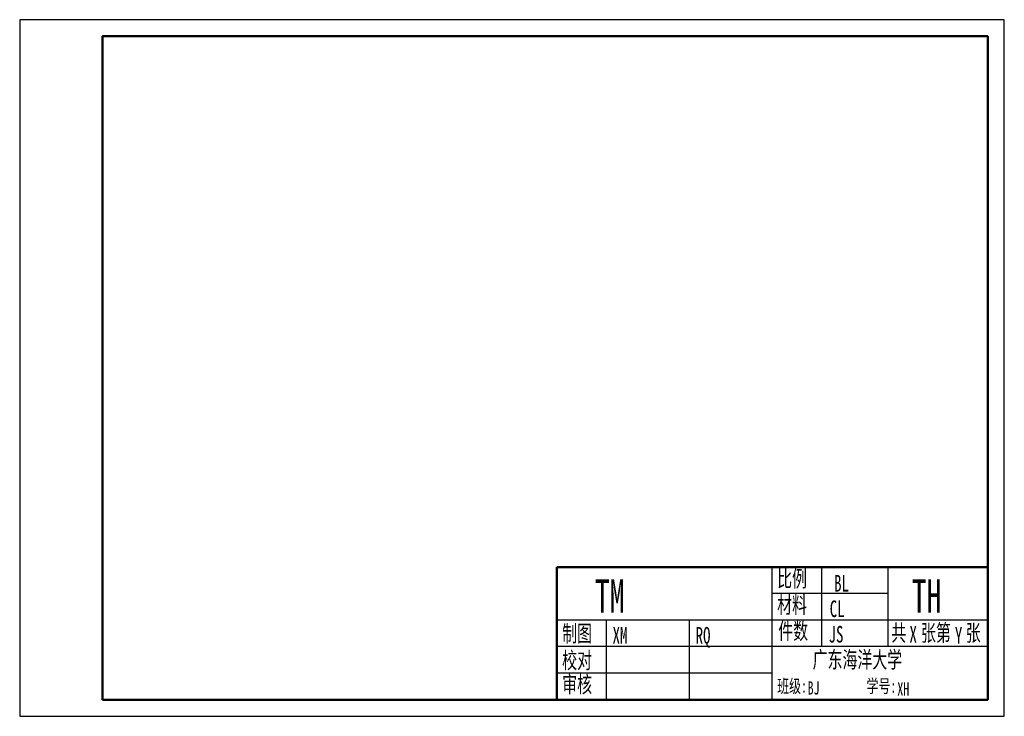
# Model space of a CAD drawing. Header units: millimetres. Extents: x 0 to 297, y 0 to 210.
import ezdxf

# ---------------------------------------------------------------- set-up
doc = ezdxf.new("R2010")
doc.units = ezdxf.units.MM
doc.header["$LTSCALE"] = 0.5
doc.layers.add('2粗实线', color=7, linetype='Continuous', lineweight=50)
doc.layers.add('4细实线', color=3, linetype='Continuous')
doc.layers.add('6文本', color=5, linetype='Continuous')
doc.styles.add('text', font='SIMFANG.TTF', dxfattribs={"width": 0.66})

msp = doc.modelspace()

# ---------------------------------------------------------------- linework, layer by layer
at = {"layer": '2粗实线'}
for p, q in [((162, 45), (292, 45)), ((162, 5), (162, 45)), ((292, 45), (292, 5)), ((292, 5), (162, 5))]:
    msp.add_line(p, q, dxfattribs=at)
msp.add_lwpolyline([(25, 5), (292, 5), (292, 205), (25, 205)], close=True, dxfattribs=at)
at = {"layer": '4细实线'}
for p, q in [((252, 205), (292, 205)), ((292, 205), (292, 173)), ((227, 5), (227, 45)), ((242, 21), (242, 45)), ((262, 21), (262, 45)), ((262, 37), (227, 37)), ((292, 29), (162, 29)), ((177, 5), (177, 29)), ((202, 5), (202, 29)), ((292, 21), (162, 21)), ((227, 13), (162, 13))]:
    msp.add_line(p, q, dxfattribs=at)
msp.add_lwpolyline([(0, 0), (297, 0), (297, 210), (0, 210)], close=True, dxfattribs=at)

# ---------------------------------------------------------------- texts
at = {"layer": '6文本', "style": 'text', "width": 0.66}
for s, height, p in [('比例', 5, (228.48, 39.01)), ('材料', 5, (228.48, 31.12)), ('制图', 5, (163.65, 22.46)), ('件数', 5, (228.82, 23.23)), ('共  张第  张', 5, (262.9, 22.68)), ('校对', 5, (163.65, 14.4)), ('广东海洋大学', 5, (239.18, 14.58)), ('审核', 5, (163.65, 7.13)), ('班级:          学号:', 4, (228.48, 7.11))]:
    msp.add_text(s, height=height, dxfattribs=at).set_placement(p)
for tag, p, s, height in [('BL', (245.66, 37.6), '1:1', 5), ('TM', (173.48, 31.26), '轴承座', 10), ('TH', (269.06, 31.26), '1-01', 10), ('CL', (244.33, 29.92), 'HT200', 5), ('XM', (178.83, 21.91), '萧时诚', 5), ('RQ', (203.89, 21.91), '2010.5.16', 5), ('JS', (243.99, 22.24), '1', 5), ('X', (268.39, 22.24), '1', 5), ('Y', (282.09, 21.91), '1', 5), ('BJ', (237.66, 6.55), '工管1091', 4), ('XH', (264.73, 6.22), '200911424118', 4)]:
    msp.add_attdef(tag, p, s, height=height, dxfattribs=at)

doc.saveas('drawing.dxf')
